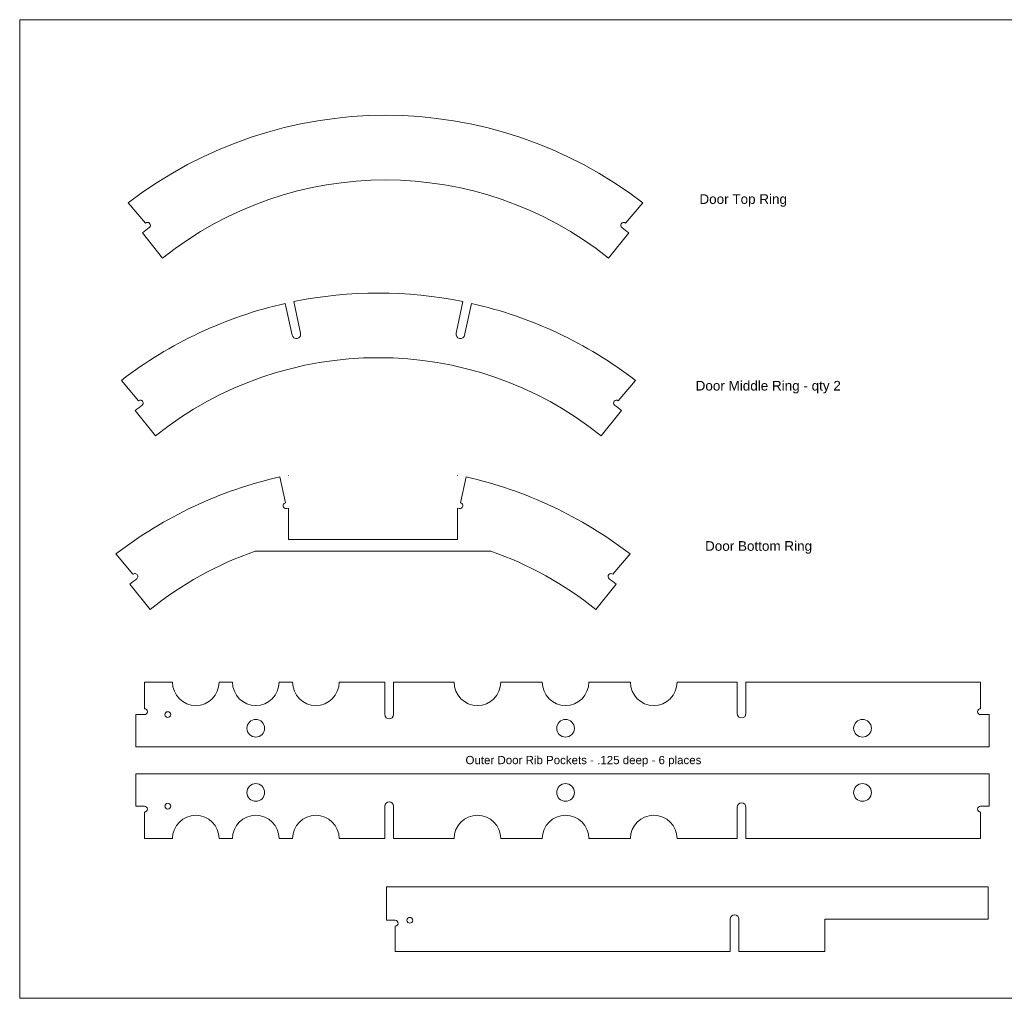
# Model space of a CAD drawing. Header units: inches. Extents: x 0 to 32.5, y 0 to 21.
# Tile 1 of 3: x 0 to 21.1, y 0 to 21. Entities that reach past the tile are written whole.
import ezdxf

# ---------------------------------------------------------------- set-up
doc = ezdxf.new("R2010")
doc.units = ezdxf.units.IN
doc.header["$MEASUREMENT"] = 0
doc.layers.add('CONTINUOUS', color=7, linetype='Continuous', lineweight=0)
doc.layers.add('VISIBLE', color=7, linetype='Continuous', lineweight=0)

# ---------------------------------------------------------------- blocks, each defined once
blk = doc.blocks.new('BLOCK6')
at = {"layer": 'CONTINUOUS'}
for p, q in [((32.5, 21), (0, 21)), ((0, 21), (0, 0)), ((0, 0), (32.5, 0))]:
    blk.add_line(p, q, dxfattribs=at)

msp = doc.modelspace()

# ---------------------------------------------------------------- linework, layer by layer
at = {"layer": 'VISIBLE'}
for p, q in [((2.329, 17.068), (2.7, 16.636)), ((13, 16.636), (13.371, 17.068)), ((2.781, 16.541), (2.781, 16.541)), ((12.919, 16.541), (12.919, 16.541)), ((2.634, 16.426), (3.067, 15.884)), ((12.633, 15.884), (13.066, 16.426)), ((5.844, 14.233), (5.698, 14.911)), ((5.881, 14.951), (6.028, 14.273)), ((9.364, 14.273), (9.51, 14.951)), ((9.694, 14.911), (9.547, 14.233)), ((2.183, 13.26), (2.547, 12.823)), ((12.844, 12.823), (13.209, 13.26)), ((2.627, 12.727), (2.627, 12.727)), ((12.764, 12.727), (12.764, 12.727)), ((2.48, 12.611), (2.913, 12.069)), ((12.479, 12.069), (12.912, 12.611)), ((5.766, 11.228), (5.767, 11.221)), ((5.767, 11.221), (5.767, 11.228)), ((9.393, 11.228), (9.393, 11.221)), ((9.393, 11.221), (9.395, 11.228)), ((5.702, 10.633), (5.583, 11.188)), ((9.578, 11.188), (9.458, 10.633)), ((5.767, 10.519), (5.729, 10.51)), ((5.767, 9.845), (5.767, 10.519)), ((9.432, 10.51), (9.393, 10.519)), ((9.393, 10.519), (9.393, 9.845)), ((9.393, 9.845), (5.767, 9.845)), ((2.065, 9.536), (2.431, 9.099)), ((5.055, 9.595), (10.106, 9.595)), ((12.729, 9.099), (13.096, 9.536)), ((2.364, 8.888), (2.798, 8.346)), ((2.512, 9.004), (2.512, 9.004)), ((12.363, 8.346), (12.797, 8.888)), ((12.649, 9.004), (12.649, 9.004)), ((3.279, 6.782), (2.677, 6.782)), ((2.677, 6.782), (2.677, 6.213)), ((4.566, 6.782), (4.279, 6.782)), ((5.854, 6.782), (5.566, 6.782)), ((7.833, 6.782), (6.854, 6.782)), ((7.833, 6.088), (7.833, 6.782)), ((8.02, 6.782), (8.02, 6.088)), ((9.32, 6.782), (8.02, 6.782)), ((11.211, 6.782), (10.32, 6.782)), ((13.103, 6.782), (12.211, 6.782)), ((15.395, 6.782), (14.103, 6.782)), ((15.395, 6.11), (15.395, 6.782)), ((15.583, 6.782), (15.583, 6.11)), ((20.614, 6.782), (15.583, 6.782)), ((20.614, 6.213), (20.614, 6.782)), ((2.677, 6.088), (2.489, 6.088)), ((2.489, 6.088), (2.489, 5.394)), ((20.802, 6.088), (20.614, 6.088)), ((20.802, 5.394), (20.802, 6.088)), ((2.489, 5.394), (20.802, 5.394)), ((2.489, 4.123), (2.489, 4.817)), ((2.489, 4.817), (20.802, 4.817)), ((20.802, 4.817), (20.802, 4.123)), ((2.677, 4.123), (2.489, 4.123)), ((7.833, 4.123), (7.833, 3.429)), ((8.02, 3.429), (8.02, 4.123)), ((15.395, 4.101), (15.395, 3.429)), ((15.583, 3.429), (15.583, 4.101)), ((20.802, 4.123), (20.614, 4.123)), ((2.677, 3.429), (2.677, 3.998)), ((20.614, 3.998), (20.614, 3.429)), ((3.279, 3.429), (2.677, 3.429)), ((4.566, 3.429), (4.279, 3.429)), ((5.854, 3.429), (5.566, 3.429)), ((7.833, 3.429), (6.854, 3.429)), ((9.32, 3.429), (8.02, 3.429)), ((11.211, 3.429), (10.32, 3.429)), ((13.103, 3.429), (12.211, 3.429)), ((15.395, 3.429), (14.103, 3.429)), ((20.614, 3.429), (15.583, 3.429)), ((7.87, 2.389), (7.87, 1.674)), ((20.777, 2.389), (7.87, 2.389)), ((20.777, 1.695), (20.777, 2.389)), ((15.245, 1.001), (15.245, 1.695)), ((15.433, 1.695), (15.433, 1.001)), ((17.277, 1.695), (20.777, 1.695)), ((17.277, 1.001), (17.277, 1.695)), ((7.87, 1.674), (8.058, 1.674)), ((8.058, 1.549), (8.058, 1.001)), ((8.058, 1.001), (15.245, 1.001)), ((15.433, 1.001), (17.277, 1.001))]:
    msp.add_line(p, q, dxfattribs=at)
for centre, radius in [((3.177, 6.088), 0.0625), ((5.066, 5.794), 0.19), ((11.711, 5.794), 0.19), ((18.083, 5.794), 0.19), ((5.066, 4.417), 0.19), ((11.711, 4.417), 0.19), ((18.083, 4.417), 0.19), ((3.177, 4.123), 0.0625), ((8.37, 1.674), 0.0625)]:
    msp.add_circle(centre, radius, dxfattribs=at)
for centre, radius, start, end in [((7.85, 9.904), 9.045, 52.3783, 127.6217), ((7.85, 9.904), 7.657, 51.3453, 128.6547), ((7.85, 9.904), 8.351, 127.3682, 128.6547), ((2.741, 16.589), 0.0625, 310.6691, 130.6691), ((12.959, 16.589), 0.0625, 49.3309, 229.3309), ((7.85, 9.904), 8.351, 51.3453, 52.6318), ((7.696, 6.09), 9.045, 78.4283, 101.5717), ((7.696, 6.09), 9.045, 102.7594, 127.5537), ((7.696, 6.09), 9.045, 52.4463, 77.2406), ((5.936, 14.253), 0.0937, 192.1655, 12.1655), ((9.456, 14.253), 0.0938, 167.8345, 347.8345), ((7.696, 6.09), 7.657, 51.3453, 128.6547), ((7.696, 6.09), 8.351, 127.3682, 128.6547), ((2.587, 12.775), 0.0625, 309.7853, 129.7853), ((12.804, 12.775), 0.0625, 50.2147, 230.2147), ((7.696, 6.09), 8.351, 51.3453, 52.6318), ((7.58, 2.366), 9.045, 101.5628, 101.5717), ((7.58, 2.367), 9.044, 78.4283, 78.4372), ((7.58, 2.367), 9.045, 102.7594, 127.5725), ((7.58, 2.367), 9.045, 52.4275, 77.2406), ((5.716, 10.571), 0.0625, 102.1655, 282.1655), ((9.445, 10.571), 0.0625, 257.8345, 77.8345), ((7.58, 2.367), 7.657, 109.2563, 128.6547), ((7.58, 2.367), 7.657, 51.3453, 70.7437), ((2.472, 9.052), 0.0625, 310.0296, 130.0296), ((12.689, 9.052), 0.0625, 49.9704, 229.9704), ((7.58, 2.367), 8.351, 127.3682, 128.6547), ((7.58, 2.367), 8.351, 51.3453, 52.6318), ((3.779, 6.782), 0.5, 180, 0), ((5.066, 6.782), 0.5, 180, 0), ((6.354, 6.782), 0.5, 180, 0), ((9.82, 6.782), 0.5, 180, 0), ((11.711, 6.782), 0.5, 180, 0), ((13.603, 6.782), 0.5, 180, 0), ((2.677, 6.151), 0.0625, 270, 90), ((20.614, 6.151), 0.0625, 90, 270), ((7.927, 6.088), 0.0938, 180, 0), ((15.489, 6.11), 0.0938, 180, 0), ((2.677, 4.06), 0.0625, 270, 90), ((7.927, 4.123), 0.0937, 0, 180), ((15.489, 4.101), 0.0937, 0, 180), ((20.614, 4.06), 0.0625, 90, 270), ((3.779, 3.429), 0.5, 0, 180), ((5.066, 3.429), 0.5, 0, 180), ((6.354, 3.429), 0.5, 0, 180), ((9.82, 3.429), 0.5, 0, 180), ((11.711, 3.429), 0.5, 0, 180), ((13.603, 3.429), 0.5, 0, 180), ((15.339, 1.695), 0.0938, 0, 180), ((8.058, 1.611), 0.0625, 270, 90)]:
    msp.add_arc(centre, radius, start, end, dxfattribs=at)

# ---------------------------------------------------------------- block references
at = {"layer": 'CONTINUOUS'}
msp.add_blockref('BLOCK6', (0, 0), dxfattribs=at)

# ---------------------------------------------------------------- texts
at = {"layer": 'CONTINUOUS', "attachment_point": 1}
for s, insert, char_height in [('{\\fArial|b0|i0|c0|p0;\\C7;Door Top Ring}{\\fArial|b0|i0|c0|p0;\\C7;\\H0.4375x;}', (14.584, 17.254), 0.20681), ('{\\fArial|b0|i0|c0|p0;\\C7;Door Middle Ring - qty 2}{\\fArial|b0|i0|c0|p0;\\C7;\\H0.4375x;}', (14.503, 13.249), 0.20681), ('{\\fArial|b0|i0|c0|p0;\\C7;Door Bottom Ring}{\\fArial|b0|i0|c0|p0;\\C7;\\H0.4375x;}', (14.705, 9.81), 0.20681), ('{\\fArial|b0|i0|c0|p0;\\C7;Outer Door Rib Pockets - .125 deep - 6 places}{\\fArial|b0|i0|c0|p0;\\C7;\\H0.5121951x;}', (9.565, 5.201), 0.17665)]:
    msp.add_mtext(s, dxfattribs=dict(at, insert=insert, char_height=char_height))

doc.saveas('drawing.dxf')
